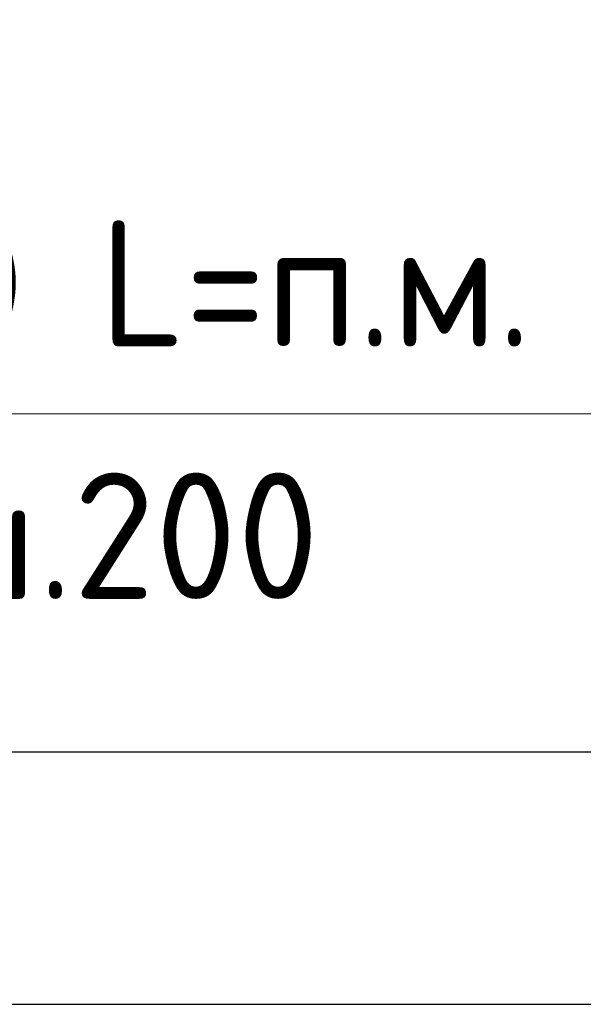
# Model space of a CAD drawing. Header units: millimetres. Extents: x -3026 to 47325, y -2839 to 55854.
# Tile 124 of 130: x 46112 to 46336, y 32833 to 33223. Entities that reach past the tile are written whole.
import ezdxf

# ---------------------------------------------------------------- set-up
doc = ezdxf.new("R2010")
doc.units = ezdxf.units.MM
doc.layers.add('Standard', color=7, linetype='Continuous', lineweight=25)
doc.layers.add('Арм.стержн.горизонт. 1', color=180, linetype='Continuous', lineweight=35)
doc.styles.add('ISOCPEUR', font='ISOCPEUR')

msp = doc.modelspace()

# ---------------------------------------------------------------- linework, layer by layer
at = {"layer": 'Standard', "color": 52, "linetype": 'Continuous', "lineweight": -3, "transparency": 33554687}
msp.add_line((45644.92, 32932.94), (46555.84, 32932.94), dxfattribs=at)
msp.add_line((45644.92, 32932.94), (46555.84, 32932.94), dxfattribs=at)
at = {"layer": 'Standard', "color": 7, "linetype": 'Continuous', "lineweight": 25, "transparency": 33554687}
msp.add_lwpolyline([(45544.92, 32832.94), (46655.84, 32832.94), (46655.84, 33890.98), (45544.92, 33890.98), (45544.92, 32832.94)], dxfattribs=at)
at = {"layer": 'Арм.стержн.горизонт. 1', "color": 7, "linetype": 'Continuous', "lineweight": 13, "transparency": 33554687}
msp.add_line((46067.93, 33066.91), (46355.93, 33066.91), dxfattribs=at)

# ---------------------------------------------------------------- texts
at = {"layer": 'Арм.стержн.горизонт. 1', "color": 7, "linetype": 'Continuous', "lineweight": 25, "transparency": 33554687, "char_height": 50, "attachment_point": 7, "style": 'ISOCPEUR'}
for s, insert, width in [('\\W0.94;ø10 L=п.м.', (46020.93, 33093.57), 333.3053), ('\\W0.95;ш.200 ', (46078.43, 32993.57), 218.6661)]:
    msp.add_mtext(s, dxfattribs=dict(at, insert=insert, width=width))

doc.saveas('drawing.dxf')
